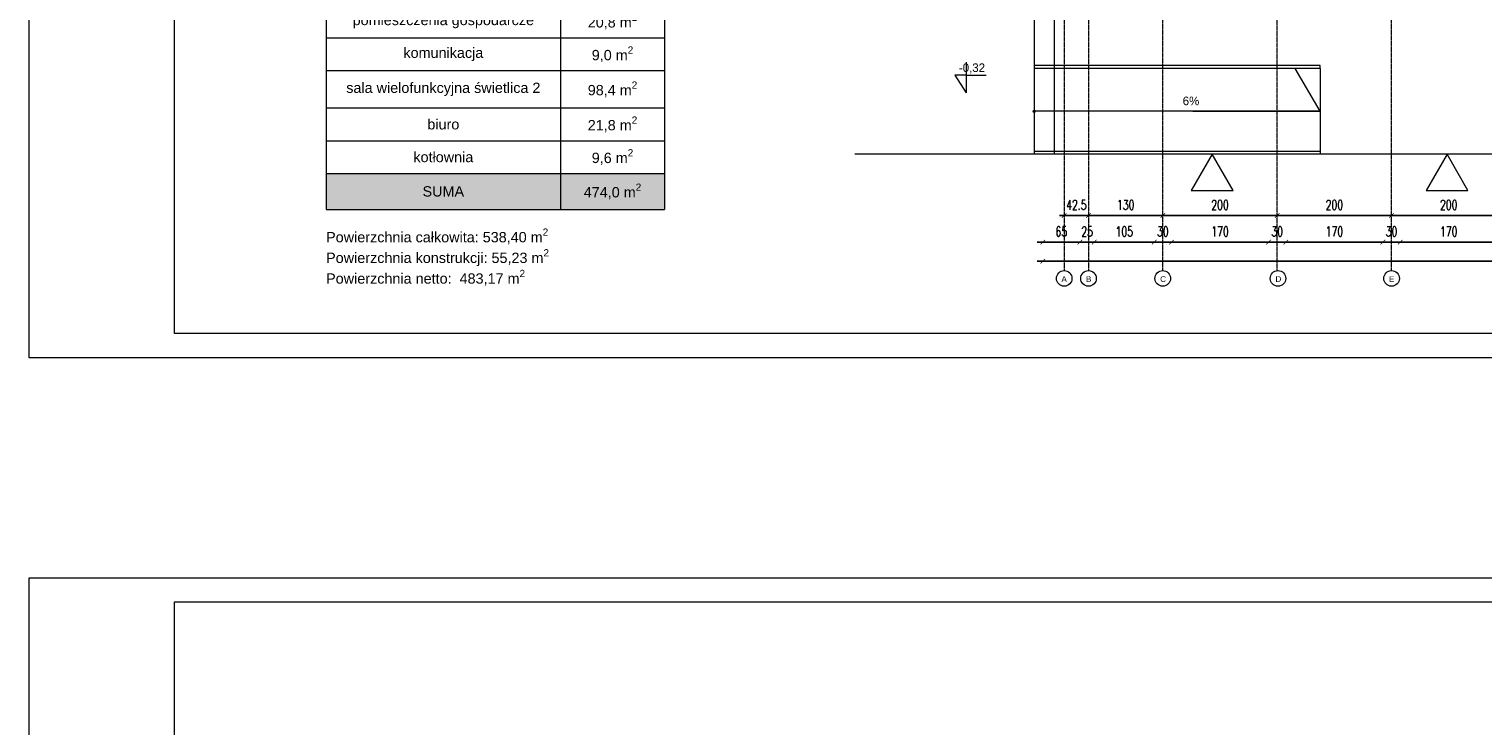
# Model space of a CAD drawing. Header units: millimetres. Extents: x -115268 to 140687, y -37779 to 24471.
# Tile 89 of 256: x 49908 to 52450, y -7935 to -6718. Entities that reach past the tile are written whole.
import ezdxf

# ---------------------------------------------------------------- set-up
doc = ezdxf.new("R2010")
doc.units = ezdxf.units.MM
doc.header["$PDMODE"] = 2
doc.header["$PDSIZE"] = 1
doc.linetypes.add('DASHDOT', pattern=[1, 0.5, -0.25, 0, -0.25])
doc.layers.get('0').update_dxf_attribs({"lineweight": 9})
for name, color, linetype, lineweight in [('A_CIENKA', 7, 'Continuous', 9), ('A_OSIE', 1, 'DASHDOT', 9), ('\x9dciany', 7, 'Continuous', 9)]:
    doc.layers.add(name, color=color, linetype=linetype, lineweight=lineweight)
doc.layers.add('A_WYMIAR', color=253, linetype='Continuous', lineweight=5, transparency=0.2)
doc.styles.add('Arial', font='arial.ttf')
doc.styles.add('romans 1-100', font='romans.shx', dxfattribs={"width": 0.7, "height": 17})
doc.dimstyles.new('___SKALA_1_100', dxfattribs={"dimscale": 10, "dimtxt": 17, "dimasz": 0.8, "dimexe": 2, "dimexo": 2, "dimgap": 1, "dimtad": 1, "dimdec": 4, "dimrnd": 0.5, "dimdsep": 46, "dimtxsty": 'romans 1-100', "dimblk": 'ARCHTICK', "dimcen": 0.1, "dimdle": 1, "dimse1": 1, "dimse2": 1, "dimadec": 0, "dimazin": 0, "dimtfac": 1, "dimtdec": 4, "dimtix": 1, "dimtmove": 0, "dimatfit": 3, "dimldrblk": 'ARCHTICK', "dimfxl": 6, "dimfxlon": 1, "dimtolj": 1, "dimarcsym": 0})

# ---------------------------------------------------------------- blocks, each defined once
blk = doc.blocks.new('_ArchTick')
at = {"color": 0, "linetype": 'ByBlock', "const_width": 0.15}
blk.add_lwpolyline([(-0.5, -0.5), (0.5, 0.5)], dxfattribs=at)
blk = doc.blocks.new('*D221')
at = {"layer": 'A_WYMIAR', "color": 0, "lineweight": -2, "transparency": 16777216}
blk.add_line((51670.5, -7123.6), (54060.5, -7123.6), dxfattribs=at)
at = {"layer": 'Defpoints', "color": 0, "transparency": 16777216}
for p in [(51680.5, -4432.3), (54050.5, -6032.3), (54050.5, -7123.6)]:
    blk.add_point(p, dxfattribs=at)
at = {"layer": 'A_WYMIAR', "color": 0, "lineweight": -2, "transparency": 16777216, "xscale": 8, "yscale": 8, "zscale": 8, "rotation": 180}
blk.add_blockref('_ArchTick', (51680.5, -7123.6), dxfattribs=at)
at = {"layer": 'A_WYMIAR', "color": 0, "lineweight": -2, "transparency": 16777216, "xscale": 8, "yscale": 8, "zscale": 8}
blk.add_blockref('_ArchTick', (54050.5, -7123.6), dxfattribs=at)
at = {"layer": 'A_WYMIAR', "color": 0, "transparency": 16777216, "insert": (52865.5, -7105.1), "char_height": 17, "attachment_point": 5, "style": 'romans 1-100'}
blk.add_mtext('\\A1;2370', dxfattribs=at)
blk = doc.blocks.new('*D222')
at = {"layer": 'A_WYMIAR', "color": 0, "lineweight": -2, "transparency": 16777216}
blk.add_line((51670.5, -7090.2), (51755.5, -7090.2), dxfattribs=at)
at = {"layer": 'Defpoints', "color": 0, "transparency": 16777216}
for p in [(51680.5, -4839.4), (51745.5, -4839.4), (51745.5, -7090.2)]:
    blk.add_point(p, dxfattribs=at)
at = {"layer": 'A_WYMIAR', "color": 0, "lineweight": -2, "transparency": 16777216, "xscale": 8, "yscale": 8, "zscale": 8, "rotation": 180}
blk.add_blockref('_ArchTick', (51680.5, -7090.2), dxfattribs=at)
at = {"layer": 'A_WYMIAR', "color": 0, "lineweight": -2, "transparency": 16777216, "xscale": 8, "yscale": 8, "zscale": 8}
blk.add_blockref('_ArchTick', (51745.5, -7090.2), dxfattribs=at)
at = {"layer": 'A_WYMIAR', "color": 0, "transparency": 16777216, "insert": (51713, -7071.7), "char_height": 17, "attachment_point": 5, "style": 'romans 1-100'}
blk.add_mtext('\\A1;65', dxfattribs=at)
blk = doc.blocks.new('*D223')
at = {"layer": 'A_WYMIAR', "color": 0, "lineweight": -2, "transparency": 16777216}
for p, q in [((51745.5, -7090.2), (51737.5, -7090.2)), ((51745.5, -7090.2), (51770.5, -7090.2)), ((51770.5, -7090.2), (51778.5, -7090.2))]:
    blk.add_line(p, q, dxfattribs=at)
at = {"layer": 'Defpoints', "color": 0, "transparency": 16777216}
for p in [(51745.5, -4839.4), (51770.5, -6629.4), (51770.5, -7090.2)]:
    blk.add_point(p, dxfattribs=at)
at = {"layer": 'A_WYMIAR', "color": 0, "lineweight": -2, "transparency": 16777216, "xscale": 8, "yscale": 8, "zscale": 8}
blk.add_blockref('_ArchTick', (51745.5, -7090.2), dxfattribs=at)
at = {"layer": 'A_WYMIAR', "color": 0, "lineweight": -2, "transparency": 16777216, "xscale": 8, "yscale": 8, "zscale": 8, "rotation": 180}
blk.add_blockref('_ArchTick', (51770.5, -7090.2), dxfattribs=at)
at = {"layer": 'A_WYMIAR', "color": 0, "transparency": 16777216, "insert": (51758, -7071.7), "char_height": 17, "attachment_point": 5, "style": 'romans 1-100'}
blk.add_mtext('\\A1;25', dxfattribs=at)
blk = doc.blocks.new('*D224')
at = {"layer": 'A_WYMIAR', "color": 0, "lineweight": -2, "transparency": 16777216}
blk.add_line((51760.5, -7090.2), (51885.5, -7090.2), dxfattribs=at)
at = {"layer": 'Defpoints', "color": 0, "transparency": 16777216}
for p in [(51770.5, -6629.4), (51875.5, -6774.4), (51875.5, -7090.2)]:
    blk.add_point(p, dxfattribs=at)
at = {"layer": 'A_WYMIAR', "color": 0, "lineweight": -2, "transparency": 16777216, "xscale": 8, "yscale": 8, "zscale": 8, "rotation": 180}
blk.add_blockref('_ArchTick', (51770.5, -7090.2), dxfattribs=at)
at = {"layer": 'A_WYMIAR', "color": 0, "lineweight": -2, "transparency": 16777216, "xscale": 8, "yscale": 8, "zscale": 8}
blk.add_blockref('_ArchTick', (51875.5, -7090.2), dxfattribs=at)
at = {"layer": 'A_WYMIAR', "color": 0, "transparency": 16777216, "insert": (51823, -7071.7), "char_height": 17, "attachment_point": 5, "style": 'romans 1-100'}
blk.add_mtext('\\A1;105', dxfattribs=at)
blk = doc.blocks.new('*D225')
at = {"layer": 'A_WYMIAR', "color": 0, "lineweight": -2, "transparency": 16777216}
for p, q in [((51875.5, -7090.2), (51867.5, -7090.2)), ((51875.5, -7090.2), (51905.5, -7090.2)), ((51905.5, -7090.2), (51913.5, -7090.2))]:
    blk.add_line(p, q, dxfattribs=at)
at = {"layer": 'Defpoints', "color": 0, "transparency": 16777216}
for p in [(51905.5, -6759.4), (51875.5, -6774.4), (51905.5, -7090.2)]:
    blk.add_point(p, dxfattribs=at)
at = {"layer": 'A_WYMIAR', "color": 0, "lineweight": -2, "transparency": 16777216, "xscale": 8, "yscale": 8, "zscale": 8}
blk.add_blockref('_ArchTick', (51875.5, -7090.2), dxfattribs=at)
at = {"layer": 'A_WYMIAR', "color": 0, "lineweight": -2, "transparency": 16777216, "xscale": 8, "yscale": 8, "zscale": 8, "rotation": 180}
blk.add_blockref('_ArchTick', (51905.5, -7090.2), dxfattribs=at)
at = {"layer": 'A_WYMIAR', "color": 0, "transparency": 16777216, "insert": (51890.5, -7071.7), "char_height": 17, "attachment_point": 5, "style": 'romans 1-100'}
blk.add_mtext('\\A1;30', dxfattribs=at)
blk = doc.blocks.new('*D226')
at = {"layer": 'A_WYMIAR', "color": 0, "lineweight": -2, "transparency": 16777216}
blk.add_line((51895.5, -7090.2), (52085.5, -7090.2), dxfattribs=at)
at = {"layer": 'Defpoints', "color": 0, "transparency": 16777216}
for p in [(51905.5, -6759.4), (52075.5, -6758.1), (52075.5, -7090.2)]:
    blk.add_point(p, dxfattribs=at)
at = {"layer": 'A_WYMIAR', "color": 0, "lineweight": -2, "transparency": 16777216, "xscale": 8, "yscale": 8, "zscale": 8, "rotation": 180}
blk.add_blockref('_ArchTick', (51905.5, -7090.2), dxfattribs=at)
at = {"layer": 'A_WYMIAR', "color": 0, "lineweight": -2, "transparency": 16777216, "xscale": 8, "yscale": 8, "zscale": 8}
blk.add_blockref('_ArchTick', (52075.5, -7090.2), dxfattribs=at)
at = {"layer": 'A_WYMIAR', "color": 0, "transparency": 16777216, "insert": (51990.5, -7071.7), "char_height": 17, "attachment_point": 5, "style": 'romans 1-100'}
blk.add_mtext('\\A1;170', dxfattribs=at)
blk = doc.blocks.new('*D227')
at = {"layer": 'A_WYMIAR', "color": 0, "lineweight": -2, "transparency": 16777216}
for p, q in [((52075.5, -7090.2), (52067.5, -7090.2)), ((52075.5, -7090.2), (52105.5, -7090.2)), ((52105.5, -7090.2), (52113.5, -7090.2))]:
    blk.add_line(p, q, dxfattribs=at)
at = {"layer": 'Defpoints', "color": 0, "transparency": 16777216}
for p in [(52075.5, -6758.1), (52105.5, -6759.4), (52105.5, -7090.2)]:
    blk.add_point(p, dxfattribs=at)
at = {"layer": 'A_WYMIAR', "color": 0, "lineweight": -2, "transparency": 16777216, "xscale": 8, "yscale": 8, "zscale": 8}
blk.add_blockref('_ArchTick', (52075.5, -7090.2), dxfattribs=at)
at = {"layer": 'A_WYMIAR', "color": 0, "lineweight": -2, "transparency": 16777216, "xscale": 8, "yscale": 8, "zscale": 8, "rotation": 180}
blk.add_blockref('_ArchTick', (52105.5, -7090.2), dxfattribs=at)
at = {"layer": 'A_WYMIAR', "color": 0, "transparency": 16777216, "insert": (52090.5, -7071.7), "char_height": 17, "attachment_point": 5, "style": 'romans 1-100'}
blk.add_mtext('\\A1;30', dxfattribs=at)
blk = doc.blocks.new('*D228')
at = {"layer": 'A_WYMIAR', "color": 0, "lineweight": -2, "transparency": 16777216}
blk.add_line((52095.5, -7090.2), (52285.5, -7090.2), dxfattribs=at)
at = {"layer": 'Defpoints', "color": 0, "transparency": 16777216}
for p in [(52105.5, -6759.4), (52275.5, -6759.4), (52275.5, -7090.2)]:
    blk.add_point(p, dxfattribs=at)
at = {"layer": 'A_WYMIAR', "color": 0, "lineweight": -2, "transparency": 16777216, "xscale": 8, "yscale": 8, "zscale": 8, "rotation": 180}
blk.add_blockref('_ArchTick', (52105.5, -7090.2), dxfattribs=at)
at = {"layer": 'A_WYMIAR', "color": 0, "lineweight": -2, "transparency": 16777216, "xscale": 8, "yscale": 8, "zscale": 8}
blk.add_blockref('_ArchTick', (52275.5, -7090.2), dxfattribs=at)
at = {"layer": 'A_WYMIAR', "color": 0, "transparency": 16777216, "insert": (52190.5, -7071.7), "char_height": 17, "attachment_point": 5, "style": 'romans 1-100'}
blk.add_mtext('\\A1;170', dxfattribs=at)
blk = doc.blocks.new('*D229')
at = {"layer": 'A_WYMIAR', "color": 0, "lineweight": -2, "transparency": 16777216}
for p, q in [((52275.5, -7090.2), (52267.5, -7090.2)), ((52275.5, -7090.2), (52305.5, -7090.2)), ((52305.5, -7090.2), (52313.5, -7090.2))]:
    blk.add_line(p, q, dxfattribs=at)
at = {"layer": 'Defpoints', "color": 0, "transparency": 16777216}
for p in [(52275.5, -6759.4), (52305.5, -6759.4), (52305.5, -7090.2)]:
    blk.add_point(p, dxfattribs=at)
at = {"layer": 'A_WYMIAR', "color": 0, "lineweight": -2, "transparency": 16777216, "xscale": 8, "yscale": 8, "zscale": 8}
blk.add_blockref('_ArchTick', (52275.5, -7090.2), dxfattribs=at)
at = {"layer": 'A_WYMIAR', "color": 0, "lineweight": -2, "transparency": 16777216, "xscale": 8, "yscale": 8, "zscale": 8, "rotation": 180}
blk.add_blockref('_ArchTick', (52305.5, -7090.2), dxfattribs=at)
at = {"layer": 'A_WYMIAR', "color": 0, "transparency": 16777216, "insert": (52290.5, -7071.7), "char_height": 17, "attachment_point": 5, "style": 'romans 1-100'}
blk.add_mtext('\\A1;30', dxfattribs=at)
blk = doc.blocks.new('*D230')
at = {"layer": 'A_WYMIAR', "color": 0, "lineweight": -2, "transparency": 16777216}
blk.add_line((52295.5, -7090.2), (52485.5, -7090.2), dxfattribs=at)
at = {"layer": 'Defpoints', "color": 0, "transparency": 16777216}
for p in [(52305.5, -6759.4), (52475.5, -6759.4), (52475.5, -7090.2)]:
    blk.add_point(p, dxfattribs=at)
at = {"layer": 'A_WYMIAR', "color": 0, "lineweight": -2, "transparency": 16777216, "xscale": 8, "yscale": 8, "zscale": 8, "rotation": 180}
blk.add_blockref('_ArchTick', (52305.5, -7090.2), dxfattribs=at)
at = {"layer": 'A_WYMIAR', "color": 0, "lineweight": -2, "transparency": 16777216, "xscale": 8, "yscale": 8, "zscale": 8}
blk.add_blockref('_ArchTick', (52475.5, -7090.2), dxfattribs=at)
at = {"layer": 'A_WYMIAR', "color": 0, "transparency": 16777216, "insert": (52390.5, -7071.7), "char_height": 17, "attachment_point": 5, "style": 'romans 1-100'}
blk.add_mtext('\\A1;170', dxfattribs=at)
blk = doc.blocks.new('*D238')
at = {"layer": 'A_WYMIAR', "color": 0, "lineweight": -2, "transparency": 16777216}
for p, q in [((51718, -7043.7), (51710, -7043.7)), ((51718, -7043.7), (51760.5, -7043.7)), ((51760.5, -7043.7), (51768.5, -7043.7))]:
    blk.add_line(p, q, dxfattribs=at)
at = {"layer": 'Defpoints', "color": 0, "transparency": 16777216}
for p in [(51718, -6772.3), (51760.5, -6772.3), (51760.5, -7043.7)]:
    blk.add_point(p, dxfattribs=at)
at = {"layer": 'A_WYMIAR', "color": 0, "lineweight": -2, "transparency": 16777216, "xscale": 8, "yscale": 8, "zscale": 8}
blk.add_blockref('_ArchTick', (51718, -7043.7), dxfattribs=at)
at = {"layer": 'A_WYMIAR', "color": 0, "lineweight": -2, "transparency": 16777216, "xscale": 8, "yscale": 8, "zscale": 8, "rotation": 180}
blk.add_blockref('_ArchTick', (51760.5, -7043.7), dxfattribs=at)
at = {"layer": 'A_WYMIAR', "color": 0, "transparency": 16777216, "insert": (51739.2, -7025.2), "char_height": 17, "attachment_point": 5, "style": 'romans 1-100'}
blk.add_mtext('\\A1;42.5', dxfattribs=at)
blk = doc.blocks.new('*D239')
at = {"layer": 'A_WYMIAR', "color": 0, "lineweight": -2, "transparency": 16777216}
blk.add_line((51750.5, -7043.7), (51900.5, -7043.7), dxfattribs=at)
at = {"layer": 'Defpoints', "color": 0, "transparency": 16777216}
for p in [(51760.5, -6772.3), (51890.5, -6772.3), (51890.5, -7043.7)]:
    blk.add_point(p, dxfattribs=at)
at = {"layer": 'A_WYMIAR', "color": 0, "lineweight": -2, "transparency": 16777216, "xscale": 8, "yscale": 8, "zscale": 8, "rotation": 180}
blk.add_blockref('_ArchTick', (51760.5, -7043.7), dxfattribs=at)
at = {"layer": 'A_WYMIAR', "color": 0, "lineweight": -2, "transparency": 16777216, "xscale": 8, "yscale": 8, "zscale": 8}
blk.add_blockref('_ArchTick', (51890.5, -7043.7), dxfattribs=at)
at = {"layer": 'A_WYMIAR', "color": 0, "transparency": 16777216, "insert": (51825.5, -7025.2), "char_height": 17, "attachment_point": 5, "style": 'romans 1-100'}
blk.add_mtext('\\A1;130', dxfattribs=at)
blk = doc.blocks.new('*D240')
at = {"layer": 'A_WYMIAR', "color": 0, "lineweight": -2, "transparency": 16777216}
blk.add_line((51880.5, -7043.7), (52100.5, -7043.7), dxfattribs=at)
at = {"layer": 'Defpoints', "color": 0, "transparency": 16777216}
for p in [(51890.5, -6772.3), (52090.5, -6772.3), (52090.5, -7043.7)]:
    blk.add_point(p, dxfattribs=at)
at = {"layer": 'A_WYMIAR', "color": 0, "lineweight": -2, "transparency": 16777216, "xscale": 8, "yscale": 8, "zscale": 8, "rotation": 180}
blk.add_blockref('_ArchTick', (51890.5, -7043.7), dxfattribs=at)
at = {"layer": 'A_WYMIAR', "color": 0, "lineweight": -2, "transparency": 16777216, "xscale": 8, "yscale": 8, "zscale": 8}
blk.add_blockref('_ArchTick', (52090.5, -7043.7), dxfattribs=at)
at = {"layer": 'A_WYMIAR', "color": 0, "transparency": 16777216, "insert": (51990.5, -7025.2), "char_height": 17, "attachment_point": 5, "style": 'romans 1-100'}
blk.add_mtext('\\A1;200', dxfattribs=at)
blk = doc.blocks.new('*D241')
at = {"layer": 'A_WYMIAR', "color": 0, "lineweight": -2, "transparency": 16777216}
blk.add_line((52080.5, -7043.7), (52300.5, -7043.7), dxfattribs=at)
at = {"layer": 'Defpoints', "color": 0, "transparency": 16777216}
for p in [(52090.5, -6772.3), (52290.5, -6772.3), (52290.5, -7043.7)]:
    blk.add_point(p, dxfattribs=at)
at = {"layer": 'A_WYMIAR', "color": 0, "lineweight": -2, "transparency": 16777216, "xscale": 8, "yscale": 8, "zscale": 8, "rotation": 180}
blk.add_blockref('_ArchTick', (52090.5, -7043.7), dxfattribs=at)
at = {"layer": 'A_WYMIAR', "color": 0, "lineweight": -2, "transparency": 16777216, "xscale": 8, "yscale": 8, "zscale": 8}
blk.add_blockref('_ArchTick', (52290.5, -7043.7), dxfattribs=at)
at = {"layer": 'A_WYMIAR', "color": 0, "transparency": 16777216, "insert": (52190.5, -7025.2), "char_height": 17, "attachment_point": 5, "style": 'romans 1-100'}
blk.add_mtext('\\A1;200', dxfattribs=at)
blk = doc.blocks.new('*D242')
at = {"layer": 'A_WYMIAR', "color": 0, "lineweight": -2, "transparency": 16777216}
blk.add_line((52280.5, -7043.7), (52500.5, -7043.7), dxfattribs=at)
at = {"layer": 'Defpoints', "color": 0, "transparency": 16777216}
for p in [(52290.5, -6772.3), (52490.5, -6772.3), (52490.5, -7043.7)]:
    blk.add_point(p, dxfattribs=at)
at = {"layer": 'A_WYMIAR', "color": 0, "lineweight": -2, "transparency": 16777216, "xscale": 8, "yscale": 8, "zscale": 8, "rotation": 180}
blk.add_blockref('_ArchTick', (52290.5, -7043.7), dxfattribs=at)
at = {"layer": 'A_WYMIAR', "color": 0, "lineweight": -2, "transparency": 16777216, "xscale": 8, "yscale": 8, "zscale": 8}
blk.add_blockref('_ArchTick', (52490.5, -7043.7), dxfattribs=at)
at = {"layer": 'A_WYMIAR', "color": 0, "transparency": 16777216, "insert": (52390.5, -7025.2), "char_height": 17, "attachment_point": 5, "style": 'romans 1-100'}
blk.add_mtext('\\A1;200', dxfattribs=at)
blk = doc.blocks.new('*T2034')
at = {"layer": 'A_CIENKA', "color": 0, "linetype": 'ByBlock', "lineweight": -2, "ltscale": 0.5, "transparency": 16777216}
for p, q in [((0, 0), (591.9, 0)), ((0, 0), (0, -952.1)), ((591.9, 0), (591.9, -952.1)), ((0, -79.2), (591.9, -79.2)), ((409.9, -79.2), (409.9, -952.1)), ((0, -137.7), (591.9, -137.7)), ((0, -194.9), (591.9, -194.9)), ((0, -252.1), (591.9, -252.1)), ((0, -309.3), (591.9, -309.3)), ((0, -366.5), (591.9, -366.5)), ((0, -423.7), (591.9, -423.7)), ((0, -480.8), (591.9, -480.8)), ((0, -538), (591.9, -538)), ((0, -595.2), (591.9, -595.2)), ((0, -652.4), (591.9, -652.4)), ((0, -709.6), (591.9, -709.6)), ((0, -774.8), (591.9, -774.8)), ((0, -832), (591.9, -832)), ((0, -889.2), (591.9, -889.2)), ((0, -952.1), (591.9, -952.1))]:
    blk.add_line(p, q, dxfattribs=at)
at = {"layer": 'A_CIENKA', "color": 9, "ltscale": 0.5, "true_color": 0xc7c8ca, "transparency": 16777216}
for points in [[(0, 0), (0, -79.2), (591.9, 0), (591.9, -79.2)], [(0, -889.2), (0, -952.1), (409.9, -889.2), (409.9, -952.1)], [(409.9, -889.2), (409.9, -952.1), (591.9, -889.2), (591.9, -952.1)]]:
    blk.add_solid(points, dxfattribs=at)
at = {"layer": 'A_CIENKA', "color": 0, "ltscale": 0.5, "transparency": 16777216, "char_height": 18, "attachment_point": 5, "style": 'Arial'}
for s, insert, width in [('Zestawienie powierzchni użytkowych, ruchu i usługowo-technicznych', (295.9, -39.6), 580.445), ('sala wielofunkcyjna świetlica', (205, -108.4), 398.493), ('\\A1;171,8 m{\\H0.7x;\\S2^ ;}', (500.9, -108.4), 170.515), ('\\A1;67,9 m{\\H0.7x;\\S2^ ;}', (500.9, -166.3), 170.515), ('komunikacja', (205, -166.3), 398.493), ('WC', (205, -223.5), 398.493), ('\\A1;3,8 m{\\H0.7x;\\S2^ ;}', (500.9, -223.5), 170.515), ('WC', (205, -280.7), 398.493), ('\\A1;3,8 m{\\H0.7x;\\S2^ ;}', (500.9, -280.7), 170.515), ('pom. socjalne', (205, -337.9), 398.493), ('\\A1;11,4 m{\\H0.7x;\\S2^ ;}', (500.9, -337.9), 170.515), ('\\A1;11,4 m{\\H0.7x;\\S2^ ;}', (500.9, -395.1), 170.515), ('magazyn', (205, -395.1), 398.493), ('szatnie', (205, -452.3), 398.493), ('\\A1;13,1 m{\\H0.7x;\\S2^ ;}', (500.9, -452.3), 170.515), ('szatnie 2', (205, -509.4), 398.493), ('\\A1;13,3 m{\\H0.7x;\\S2^ ;}', (500.9, -509.4), 170.515), ('kuchnia', (205, -566.6), 398.493), ('\\A1;17,9 m{\\H0.7x;\\S2^ ;}', (500.9, -566.6), 170.515), ('\\A1;20,8 m{\\H0.7x;\\S2^ ;}', (500.9, -623.8), 170.515), ('pomieszczenia gospodarcze', (205, -623.8), 398.493), ('komunikacja', (205, -681), 398.493), ('\\A1;9,0 m{\\H0.7x;\\S2^ ;}', (500.9, -681), 170.515), ('sala wielofunkcyjna świetlica 2 ', (205, -742.2), 398.493), ('\\A1;98,4 m{\\H0.7x;\\S2^ ;}', (500.9, -742.2), 170.515), ('\\A1;21,8 m{\\H0.7x;\\S2^ ;}', (500.9, -803.4), 170.515), ('biuro', (205, -803.4), 398.493), ('kotłownia', (205, -860.6), 398.493), ('\\A1;9,6 m{\\H0.7x;\\S2^ ;}', (500.9, -860.6), 170.515), ('SUMA', (205, -920.6), 398.493), ('\\A1;474,0 m{\\H0.7x;\\S2^ ;}', (500.9, -920.6), 170.515)]:
    blk.add_mtext(s, dxfattribs=dict(at, insert=insert, width=width))

msp = doc.modelspace()

# ---------------------------------------------------------------- linework, layer by layer
at = {"layer": 'A_CIENKA'}
for p, q in [((51546.81178, -6776.00109), (51546.81178, -6829.42923)), ((51546.81178, -6798.64615), (51526.81178, -6798.64615)), ((51526.81178, -6798.64615), (51546.81178, -6829.42923)), ((51546.81178, -6798.64615), (51581.72217, -6798.64615)), ((54200.46936, -6936.62645), (51351.55, -6936.62645)), ((52165.46936, -6931.62645), (51665.46936, -6931.62645))]:
    msp.add_line(p, q, dxfattribs=at)
for points in [[(49907.66685, -3092.13865), (55847.66685, -3092.13865), (55847.66685, -7292.56722), (49907.66685, -7292.56722), (49907.66685, -3092.13865)], [(49907.66685, -7676.47358), (55847.66685, -7676.47358), (55847.66685, -11876.90215), (49907.66685, -11876.90215), (49907.66685, -7676.47358)]]:
    msp.add_lwpolyline(points, dxfattribs=at)
for points in [[(50162.23828, -3134.56722), (55799.31832, -3134.56722), (55799.31832, -7250.13865), (50162.23828, -7250.13865)], [(51976.87981, -6936.62645), (51940.28399, -7000.01227), (52013.47562, -7000.01227)], [(52387.55552, -6936.62645), (52350.9597, -7000.01227), (52424.15134, -7000.01227)], [(50162.23828, -7718.90215), (55799.31832, -7718.90215), (55799.31832, -11834.47358), (50162.23828, -11834.47358)]]:
    msp.add_lwpolyline(points, close=True, dxfattribs=at)
at = {"layer": 'A_OSIE', "ltscale": 0.3, "transparency": 33554559}
for p, q in [((51717.96936, -3902.99015), (51717.96936, -7140.05215)), ((51760.46936, -3902.99015), (51760.46936, -7140.05215)), ((51890.48473, -7140.05406), (51890.22254, -3902.9901)), ((52090.46936, -7140.12585), (52090.46936, -3902.91644)), ((52290.46936, -7140.05215), (52290.46936, -3902.99015))]:
    msp.add_line(p, q, dxfattribs=at)
at = {"layer": 'A_WYMIAR', "color": 0, "ltscale": 0.5}
for p, q in [((51665.46936, -6786.62645), (51665.46936, -6936.62645)), ((52165.46936, -6786.62645), (52165.46936, -6781.62645)), ((52165.46936, -6786.62645), (52165.46936, -6936.62645)), ((52165.46936, -6861.62645), (51665.46936, -6861.62645))]:
    msp.add_line(p, q, dxfattribs=at)
at = {"layer": 'A_WYMIAR'}
for centre in [(51717.96936, -7153.67902), (51760.46936, -7153.67902), (51890.25671, -7153.67902), (52091.8847, -7153.67902), (52290.46936, -7153.67902)]:
    msp.add_circle(centre, 13.62687, dxfattribs=at)
at = {"layer": '\x9dciany'}
for p, q in [((51665.46936, -6546.62645), (51665.46936, -6786.62645)), ((51700.46936, -6546.62645), (51700.46936, -6786.62645)), ((52165.46936, -6781.62645), (51665.46936, -6781.62645)), ((52165.46936, -6786.62645), (51665.46936, -6786.62645)), ((51700.46936, -6786.62645), (51700.46936, -6936.62645)), ((52165.46936, -6861.62645), (52122.16809, -6786.62645)), ((51942.96936, -6861.62645), (52165.46936, -6861.62645))]:
    msp.add_line(p, q, dxfattribs=at)
msp.add_circle((51665.46936, -6861.62645), 2, dxfattribs=at)

# ---------------------------------------------------------------- block references
msp.add_blockref('*T2034', (50427.15475, -6081.08418))

# ---------------------------------------------------------------- texts
at = {"ltscale": 0.5, "insert": (50427.15475, -7066.45407), "char_height": 18, "attachment_point": 1, "style": 'Arial'}
msp.add_mtext_dynamic_manual_height_columns('\\A1;Powierzchnia całkowita: 538,40 m{\\H0.7x;\\S2^ ;}\\PPowierzchnia konstrukcji: 55,23 m{\\H0.7x;\\S2^ ;}\\PPowierzchnia netto:  483,17 m{\\H0.7x;\\S2^ ;}', width=539.9594051, gutter_width=66.92541, heights=[0], dxfattribs=at)
at = {"layer": 'A_CIENKA', "char_height": 15, "attachment_point": 1}
for s, insert in [('-0,32', (51533.82354, -6778.03042)), ('6%', (51925.25278, -6836.0408))]:
    msp.add_mtext_dynamic_manual_height_columns(s, width=45.7777105, gutter_width=17.5, heights=[0], dxfattribs=dict(at, insert=insert))
at = {"layer": 'A_WYMIAR', "char_height": 10, "attachment_point": 1, "style": 'Arial'}
for s, insert in [('A', (51713.18013, -7149.72818)), (' B', (51752.2194, -7149.72818)), (' C', (51882.00675, -7149.72818)), (' D', (52083.63474, -7149.72818)), (' E', (52282.2194, -7149.72818))]:
    msp.add_mtext_dynamic_manual_height_columns(s, width=473.6976626, gutter_width=1.25, heights=[0], dxfattribs=dict(at, insert=insert))

# ---------------------------------------------------------------- dimensions: what is measured, and where the dimension line sits
at = {"layer": 'A_WYMIAR'}
for base, p1, p2, picture, middle in [((54050.46936, -7123.56551), (51680.46936, -4432.31309), (54050.46936, -6032.31309), '*D221', (52865.46936, -7105.06551)), ((51745.46936, -7090.22504), (51680.46936, -4839.39336), (51745.46936, -4839.39336), '*D222', (51712.96936, -7071.72504)), ((51760.46936, -7043.65802), (51717.96936, -6772.31309), (51760.46936, -6772.31309), '*D238', (51739.21936, -7025.15802))]:
    dim = msp.add_linear_dim(base=base, p1=p1, p2=p2, dimstyle='___SKALA_1_100', dxfattribs=at)
    dim.commit()
    dim.dimension.update_dxf_attribs({"geometry": picture, "text_midpoint": middle})
for base, p1, p2, picture, middle in [((51770.46936, -7090.22504), (51745.46936, -4839.39336), (51770.46936, -6629.39336), '*D223', (51757.96936, -7071.72504)), ((51875.46936, -7090.22504), (51770.46936, -6629.39336), (51875.46936, -6774.39336), '*D224', (51822.96936, -7071.72504)), ((51905.46936, -7090.22504), (51875.46936, -6774.39336), (51905.46936, -6759.39336), '*D225', (51890.46936, -7071.72504)), ((52075.46936, -7090.22504), (51905.46936, -6759.39336), (52075.46936, -6758.06115), '*D226', (51990.46936, -7071.72504)), ((52105.46936, -7090.22504), (52075.46936, -6758.06115), (52105.46936, -6759.39336), '*D227', (52090.46936, -7071.72504)), ((52275.46936, -7090.22504), (52105.46936, -6759.39336), (52275.46936, -6759.39336), '*D228', (52190.46936, -7071.72504)), ((52305.46936, -7090.22504), (52275.46936, -6759.39336), (52305.46936, -6759.39336), '*D229', (52290.46936, -7071.72504)), ((52475.46936, -7090.22504), (52305.46936, -6759.39336), (52475.46936, -6759.39336), '*D230', (52390.46936, -7071.72504)), ((51890.46936, -7043.65802), (51760.46936, -6772.31309), (51890.46936, -6772.31309), '*D239', (51825.46936, -7025.15802)), ((52090.46936, -7043.65802), (51890.46936, -6772.31309), (52090.46936, -6772.31309), '*D240', (51990.46936, -7025.15802)), ((52290.46936, -7043.65802), (52090.46936, -6772.31309), (52290.46936, -6772.31309), '*D241', (52190.46936, -7025.15802)), ((52490.46936, -7043.65802), (52290.46936, -6772.31309), (52490.46936, -6772.31309), '*D242', (52390.46936, -7025.15802))]:
    dim = msp.add_linear_dim(base=base, p1=p1, p2=p2, dimstyle='___SKALA_1_100', override={"dimtmove": 1}, dxfattribs=at)
    dim.commit()
    dim.dimension.update_dxf_attribs({"geometry": picture, "text_midpoint": middle})

doc.saveas('drawing.dxf')
